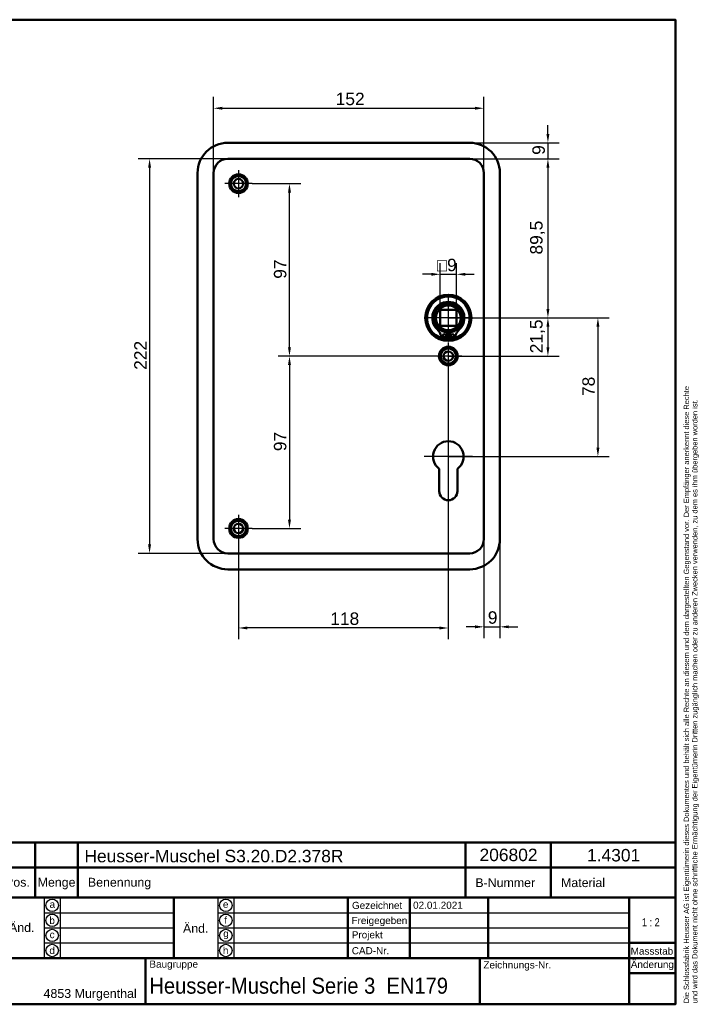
# Model space of a CAD drawing. Header units: millimetres. Extents: x 20 to 833, y 20 to 574.
# Tile 8 of 8: x 451 to 833, y 20 to 574. Entities that reach past the tile are written whole.
import ezdxf
from ezdxf.enums import TextEntityAlignment as Align

# ---------------------------------------------------------------- set-up
doc = ezdxf.new("R2010")
doc.units = ezdxf.units.MM
doc.header["$LTSCALE"] = 2
for name, color, linetype, lineweight in [('Bemaßungen(DIN)', 7, 'Continuous', 25), ('Mittelpunktmarkierung(DIN)', 7, 'Continuous', 25), ('Sichtbare Kanten(DIN)', 7, 'Continuous', 50), ('Skizziergeometrie(DIN)', 7, 'Continuous', 50), ('Skizzierlinie(DIN)', 7, 'Continuous', 25), ('Symbole(DIN)', 7, 'Continuous', 25)]:
    doc.layers.add(name, color=color, linetype=linetype, lineweight=lineweight)
doc.styles.add('Aktuell-DIN', font='arial.ttf')
doc.styles.add('STANDARD-DIN~0', font='arial.ttf')
doc.styles.add('Textstil10', font='arial.ttf')
doc.styles.add('Textstil41', font='arial.ttf', dxfattribs={"width": 0.8})
doc.styles.add('Textstil83', font='arial.ttf', dxfattribs={"width": 0.8})
doc.dimstyles.new('CAD-LAN', dxfattribs={"dimscale": 2, "dimtxt": 3.5, "dimasz": 2.5, "dimexe": 3.175, "dimexo": 0, "dimgap": 0.8, "dimtad": 1, "dimrnd": 1e-08, "dimtxsty": 'STANDARD-DIN~0', "dimcen": 0.09, "dimdle": 10, "dimclrd": 250, "dimclre": 250, "dimclrt": 250, "dimadec": 0, "dimazin": 2, "dimtfac": 1, "dimtmove": 0, "dimatfit": 3, "dimfxl": 1, "dimtolj": 1, "dimtzin": 0, "dimlwd": 25, "dimlwe": 25, "dimarcsym": 0})

# ---------------------------------------------------------------- blocks, each defined once
blk = doc.blocks.new('Ränder Standardrahmen')
at = {"layer": 'Skizziergeometrie(DIN)', "flags": 128}
blk.add_lwpolyline([(10, 10), (10, 287), (410, 287), (410, 10), (10, 10)], dxfattribs=at)
blk = doc.blocks.new('Schriftfelder Heusser')
at = {"layer": 'Skizziergeometrie(DIN)'}
for p, q in [((101, 229.92), (101, 236.92)), ((101, 236.92), (291, 236.92)), ((111, 229.92), (111, 236.92)), ((123, 229.92), (123, 236.92)), ((232, 229.92), (232, 236.92)), ((256, 229.92), (256, 236.92)), ((291, 236.92), (291, 229.92)), ((101, 191.42), (101, 229.92)), ((101, 229.92), (291, 229.92)), ((111, 229.92), (111, 221.42)), ((123, 229.92), (123, 221.42)), ((232, 229.92), (232, 221.42)), ((256, 229.92), (256, 221.42)), ((291, 229.92), (291, 191.42)), ((101, 221.42), (291, 221.42)), ((150, 221.42), (150, 204.42)), ((198.85, 221.42), (198.85, 204.42)), ((216.35, 221.42), (216.35, 204.42)), ((238.35, 221.42), (238.35, 204.42)), ((278, 221.42), (278, 191.42)), ((278, 208.67), (291, 208.67)), ((101, 204.42), (291, 204.42)), ((142, 204.42), (142, 191.42)), ((236, 204.42), (236, 191.42)), ((278, 200.17), (291, 200.17)), ((291, 191.42), (101, 191.42))]:
    blk.add_line(p, q, dxfattribs=at)
at = {"layer": 'Skizzierlinie(DIN)'}
for p, q in [((113.5, 221.42), (113.5, 204.42)), ((118, 221.42), (118, 204.42)), ((162.35, 221.42), (162.35, 204.42)), ((166.85, 221.42), (166.85, 204.42)), ((113.5, 217.17), (150, 217.17)), ((162.35, 217.17), (278, 217.17)), ((113.5, 212.92), (150, 212.92)), ((162.35, 212.92), (278, 212.92)), ((113.5, 208.67), (150, 208.67)), ((162.35, 208.67), (278, 208.67))]:
    blk.add_line(p, q, dxfattribs=at)
for centre in [(115.75, 219.25), (164.6, 219.25), (115.75, 215.04), (164.6, 215.04), (115.75, 210.79), (164.6, 210.79), (115.75, 206.54), (164.6, 206.54)]:
    blk.add_circle(centre, 1.75, dxfattribs=at)
at = {"layer": 'Symbole(DIN)', "color": 7, "insert": (293.33, 191.7), "char_height": 1.5, "width": 182.3003, "attachment_point": 1, "rotation": 90, "line_spacing_factor": 0.944221, "style": 'Aktuell-DIN'}
blk.add_mtext('\\fArial|b0|i0;\\H1.5000;Die Schlossfabrik Heusser AG ist Eigentümerin dieses Dokumentes und behält sich alle Rechte an diesem und dem dargestellten Gegenstand vor. Der Empfänger anerkennt diese Rechte\\Pund wird das Dokument nicht ohne schriftliche Ermächtigung der Eigentümerin Dritten zugänglich machen oder zu anderen Zwecken verwenden, zu dem es ihm übergeben worden ist.\\P ', dxfattribs=at)
at = {"layer": 'Symbole(DIN)', "color": 179, "true_color": 0x262659, "style": 'Aktuell-DIN'}
for s, insert, char_height, attachment_point in [('B-Nummer', (234.74, 225.62), 2.489, 4), ('Material', (265.02, 225.62), 2.489, 5), ('Pos.', (106, 227), 2.489, 2), ('Menge', (117, 227), 2.489, 2), ('Benennung', (125.81, 225.38), 2.489, 4), ('\\fArial|b0|i0;a', (115.81, 219.53), 2, 5), ('\\fArial|b0|i0;e', (164.54, 219.53), 2, 5), ('\\fArial|b0|i0;Gezeichnet', (200.05, 219.23), 2, 4), ('\\fArial|b0|i0;b', (115.75, 215), 2, 5), ('\\fArial|b0|i0;f', (164.55, 215.06), 2, 5), ('\\fArial|b0|i0;Freigegeben', (199.92, 216), 2, 1), ('\\fArial|b0|i0;c', (115.75, 211.01), 2, 5), ('\\fArial|b0|i0;g', (164.63, 211.05), 2, 5), ('\\fArial|b0|i0;Projekt', (200, 211.98), 2, 1), ('\\fArial|b0|i0;d', (115.76, 206.55), 2, 5), ('\\fArial|b0|i0;h', (164.55, 206.57), 2, 5), ('\\fArial|b0|i0;CAD-Nr.', (200, 207.5), 2, 1), ('\\fArial|b0|i0;\\H2.0000;Massstab', (284.39, 206.37), 2, 5), ('\\fArial|b0|i0;\\H2.0000;Baugruppe', (143.1, 203.73), 2, 1), ('\\fArial|b0|i0;Zeichnungs-Nr.', (237, 203.5), 2, 1), ('\\fArial|b0|i0;\\H2.5000;4853 Murgenthal', (113.33, 192.46), 2.5, 7)]:
    blk.add_mtext(s, dxfattribs=dict(at, insert=insert, char_height=char_height, attachment_point=attachment_point))
at = {"layer": 'Symbole(DIN)', "color": 179, "true_color": 0x262659, "attachment_point": 5, "style": 'Aktuell-DIN'}
for s, insert, char_height, width in [('Änd.', (107.21, 213), 2.489, 12.3494), ('Änd.', (156.12, 212.76), 2.489, 12.3494), ('\\fArial|b0|i0;Änderung', (284.51, 202.33), 2, 12.1143)]:
    blk.add_mtext(s, dxfattribs=dict(at, insert=insert, char_height=char_height, width=width))
at = {"layer": 'Symbole(DIN)', "color": 7, "insert": (143.1, 196.62), "char_height": 4.5, "width": 90.18, "attachment_point": 4, "style": 'Aktuell-DIN'}
blk.add_mtext('\\fArial|b0|i0;\\W0.90;\\H4.5000;Heusser-Muschel Serie 3  EN179', dxfattribs=at)
at = {"layer": 'Symbole(DIN)', "color": 179, "true_color": 0x262659, "style": 'Textstil10'}
blk.add_attdef('ERSTELLUNGSDATUM_001', (217.23, 218.29), '', height=2, dxfattribs=at)
at = {"layer": 'Symbole(DIN)', "color": 179, "true_color": 0x262659}
for tag, height, style, p in [('AUTOR', 2.49, 'Aktuell-DIN', (240.03, 219.26)), ('KONTROLLDATUM', 2, 'Textstil10', (217.42, 215.04)), ('KONTROLLIERT_VON', 2, 'Textstil10', (239.98, 215.05))]:
    blk.add_attdef(tag, text='', height=height, dxfattribs=dict(at, style=style)).set_placement(p, align=Align.MIDDLE_LEFT)
at = {"layer": 'Symbole(DIN)', "color": 7, "style": 'Textstil83', "width": 0.8}
blk.add_attdef('Anfänglicher_Ansichtsmaßstab_001', (281.57, 213.34), '', height=2.3, dxfattribs=at)
at = {"layer": 'Symbole(DIN)', "color": 179, "true_color": 0x262659, "style": 'Textstil10'}
blk.add_attdef('PROJEKT', text='', height=2, dxfattribs=at).set_placement((217.77, 209.72), align=Align.BOTTOM_LEFT)
at = {"layer": 'Symbole(DIN)', "color": 7, "style": 'Textstil41', "width": 0.8}
blk.add_attdef('STATUS', text='', height=5, dxfattribs=at).set_placement((284.53, 195.86), align=Align.MIDDLE_CENTER)
blk = doc.blocks.new('*D8')
at = {"layer": 'Bemaßungen(DIN)', "color": 250, "linetype": 'Continuous', "lineweight": 25, "true_color": 0x3f3f3f, "transparency": 16777216}
for p, q in [((560.29, 487.74), (560.29, 530.52)), ((712.29, 487.74), (712.29, 530.52)), ((565.29, 524.17), (707.29, 524.17))]:
    blk.add_line(p, q, dxfattribs=at)
at = {"layer": 'Bemaßungen(DIN)', "color": 250, "linetype": 'Continuous', "true_color": 0x3f3f3f, "transparency": 16777216}
for points in [[(565.29, 525.01), (565.29, 523.34), (560.29, 524.17)], [(707.29, 525.01), (707.29, 523.34), (712.29, 524.17)]]:
    blk.add_solid(points, dxfattribs=at)
at = {"layer": 'Defpoints', "color": 0, "linetype": 'Continuous', "transparency": 16777216}
for p in [(712.29, 524.17), (560.29, 487.74), (712.29, 487.74)]:
    blk.add_point(p, dxfattribs=at)
at = {"layer": 'Bemaßungen(DIN)', "color": 250, "linetype": 'Continuous', "lineweight": 25, "true_color": 0x3f3f3f, "transparency": 16777216, "insert": (628.92, 532.92), "char_height": 7, "attachment_point": 1, "style": 'STANDARD-DIN~0'}
blk.add_mtext('\\A1;152', dxfattribs=at)
blk = doc.blocks.new('*D9')
at = {"layer": 'Bemaßungen(DIN)', "color": 250, "linetype": 'Continuous', "lineweight": 25, "true_color": 0x3f3f3f, "transparency": 16777216}
for p, q in [((568.29, 495.74), (517.94, 495.74)), ((524.29, 490.74), (524.29, 278.74)), ((568.29, 273.74), (517.94, 273.74))]:
    blk.add_line(p, q, dxfattribs=at)
at = {"layer": 'Bemaßungen(DIN)', "color": 250, "linetype": 'Continuous', "true_color": 0x3f3f3f, "transparency": 16777216}
for points in [[(523.46, 490.74), (525.12, 490.74), (524.29, 495.74)], [(523.46, 278.74), (525.12, 278.74), (524.29, 273.74)]]:
    blk.add_solid(points, dxfattribs=at)
at = {"layer": 'Defpoints', "color": 0, "linetype": 'Continuous', "transparency": 16777216}
for p in [(568.29, 495.74), (524.29, 273.74), (568.29, 273.74)]:
    blk.add_point(p, dxfattribs=at)
at = {"layer": 'Bemaßungen(DIN)', "color": 250, "linetype": 'Continuous', "lineweight": 25, "true_color": 0x3f3f3f, "transparency": 16777216, "insert": (515.66, 376.98), "char_height": 7, "attachment_point": 1, "rotation": 90, "style": 'STANDARD-DIN~0'}
blk.add_mtext('\\A1;222', dxfattribs=at)
blk = doc.blocks.new('*D10')
at = {"layer": 'Bemaßungen(DIN)', "color": 250, "linetype": 'Continuous', "lineweight": 25, "true_color": 0x3f3f3f, "transparency": 16777216}
for p, q in [((704.29, 495.74), (754.64, 495.74)), ((748.29, 490.74), (748.29, 411.24)), ((692.29, 406.24), (754.64, 406.24))]:
    blk.add_line(p, q, dxfattribs=at)
at = {"layer": 'Bemaßungen(DIN)', "color": 250, "linetype": 'Continuous', "true_color": 0x3f3f3f, "transparency": 16777216}
for points in [[(747.46, 490.74), (749.12, 490.74), (748.29, 495.74)], [(747.46, 411.24), (749.12, 411.24), (748.29, 406.24)]]:
    blk.add_solid(points, dxfattribs=at)
at = {"layer": 'Defpoints', "color": 0, "linetype": 'Continuous', "transparency": 16777216}
for p in [(704.29, 495.74), (692.29, 406.24), (748.29, 406.24)]:
    blk.add_point(p, dxfattribs=at)
at = {"layer": 'Bemaßungen(DIN)', "color": 250, "linetype": 'Continuous', "lineweight": 25, "true_color": 0x3f3f3f, "transparency": 16777216, "insert": (738.28, 441.87), "char_height": 7, "attachment_point": 1, "rotation": 90, "style": 'STANDARD-DIN~0'}
blk.add_mtext('\\A1;89,5', dxfattribs=at)
blk = doc.blocks.new('*D11')
at = {"layer": 'Bemaßungen(DIN)', "color": 250, "linetype": 'Continuous', "lineweight": 25, "true_color": 0x3f3f3f, "transparency": 16777216}
for p, q in [((692.29, 406.24), (754.64, 406.24)), ((748.29, 401.24), (748.29, 389.74)), ((692.29, 384.74), (754.64, 384.74))]:
    blk.add_line(p, q, dxfattribs=at)
at = {"layer": 'Bemaßungen(DIN)', "color": 250, "linetype": 'Continuous', "true_color": 0x3f3f3f, "transparency": 16777216}
for points in [[(747.46, 401.24), (749.12, 401.24), (748.29, 406.24)], [(747.46, 389.74), (749.12, 389.74), (748.29, 384.74)]]:
    blk.add_solid(points, dxfattribs=at)
at = {"layer": 'Defpoints', "color": 0, "linetype": 'Continuous', "transparency": 16777216}
for p in [(692.29, 406.24), (692.29, 384.74), (748.29, 384.74)]:
    blk.add_point(p, dxfattribs=at)
at = {"layer": 'Bemaßungen(DIN)', "color": 250, "linetype": 'Continuous', "lineweight": 25, "true_color": 0x3f3f3f, "transparency": 16777216, "insert": (738.28, 386.31), "char_height": 7, "attachment_point": 1, "rotation": 90, "style": 'STANDARD-DIN~0'}
blk.add_mtext('\\A1;21,5', dxfattribs=at)
blk = doc.blocks.new('*D12')
at = {"layer": 'Bemaßungen(DIN)', "color": 250, "linetype": 'Continuous', "lineweight": 25, "true_color": 0x3f3f3f, "transparency": 16777216}
for p, q in [((692.29, 406.24), (782.75, 406.24)), ((776.4, 401.24), (776.4, 333.24)), ((692.29, 328.24), (782.75, 328.24))]:
    blk.add_line(p, q, dxfattribs=at)
at = {"layer": 'Bemaßungen(DIN)', "color": 250, "linetype": 'Continuous', "true_color": 0x3f3f3f, "transparency": 16777216}
for points in [[(775.57, 401.24), (777.24, 401.24), (776.4, 406.24)], [(775.57, 333.24), (777.24, 333.24), (776.4, 328.24)]]:
    blk.add_solid(points, dxfattribs=at)
at = {"layer": 'Defpoints', "color": 0, "linetype": 'Continuous', "transparency": 16777216}
for p in [(692.29, 406.24), (692.29, 328.24), (776.4, 328.24)]:
    blk.add_point(p, dxfattribs=at)
at = {"layer": 'Bemaßungen(DIN)', "color": 250, "linetype": 'Continuous', "lineweight": 25, "true_color": 0x3f3f3f, "transparency": 16777216, "insert": (767.65, 362.25), "char_height": 7, "attachment_point": 1, "rotation": 90, "style": 'STANDARD-DIN~0'}
blk.add_mtext('\\A1;78', dxfattribs=at)
blk = doc.blocks.new('*D13')
at = {"layer": 'Bemaßungen(DIN)', "color": 250, "linetype": 'Continuous', "lineweight": 25, "true_color": 0x3f3f3f, "transparency": 16777216}
for p, q in [((748.29, 509.74), (748.29, 514.74)), ((704.29, 504.74), (754.64, 504.74)), ((748.29, 504.74), (748.29, 495.74)), ((704.29, 495.74), (754.64, 495.74)), ((748.29, 490.74), (748.29, 485.74))]:
    blk.add_line(p, q, dxfattribs=at)
at = {"layer": 'Bemaßungen(DIN)', "color": 250, "linetype": 'Continuous', "true_color": 0x3f3f3f, "transparency": 16777216}
for points in [[(747.46, 509.74), (749.12, 509.74), (748.29, 504.74)], [(747.46, 490.74), (749.12, 490.74), (748.29, 495.74)]]:
    blk.add_solid(points, dxfattribs=at)
at = {"layer": 'Defpoints', "color": 0, "linetype": 'Continuous', "transparency": 16777216}
for p in [(704.29, 504.74), (704.29, 495.74), (748.29, 495.74)]:
    blk.add_point(p, dxfattribs=at)
at = {"layer": 'Bemaßungen(DIN)', "color": 250, "linetype": 'Continuous', "lineweight": 25, "true_color": 0x3f3f3f, "transparency": 16777216, "insert": (739.54, 497.94), "char_height": 7, "attachment_point": 1, "rotation": 90, "style": 'STANDARD-DIN~0'}
blk.add_mtext('\\A1;9', dxfattribs=at)
blk = doc.blocks.new('*D14')
at = {"layer": 'Bemaßungen(DIN)', "color": 250, "linetype": 'Continuous', "lineweight": 25, "true_color": 0x3f3f3f, "transparency": 16777216}
for p, q in [((581.94, 481.74), (609.31, 481.74)), ((602.96, 389.74), (602.96, 476.74)), ((692.29, 384.74), (596.61, 384.74))]:
    blk.add_line(p, q, dxfattribs=at)
at = {"layer": 'Bemaßungen(DIN)', "color": 250, "linetype": 'Continuous', "true_color": 0x3f3f3f, "transparency": 16777216}
for points in [[(602.13, 476.74), (603.8, 476.74), (602.96, 481.74)], [(602.13, 389.74), (603.8, 389.74), (602.96, 384.74)]]:
    blk.add_solid(points, dxfattribs=at)
at = {"layer": 'Defpoints', "color": 0, "linetype": 'Continuous', "transparency": 16777216}
for p in [(581.94, 481.74), (602.96, 481.74), (692.29, 384.74)]:
    blk.add_point(p, dxfattribs=at)
at = {"layer": 'Bemaßungen(DIN)', "color": 250, "linetype": 'Continuous', "lineweight": 25, "true_color": 0x3f3f3f, "transparency": 16777216, "insert": (594.21, 428.23), "char_height": 7, "attachment_point": 1, "rotation": 90, "style": 'STANDARD-DIN~0'}
blk.add_mtext('\\A1;97', dxfattribs=at)
blk = doc.blocks.new('*D15')
at = {"layer": 'Bemaßungen(DIN)', "color": 250, "linetype": 'Continuous', "lineweight": 25, "true_color": 0x3f3f3f, "transparency": 16777216}
for p, q in [((692.29, 384.74), (596.61, 384.74)), ((602.96, 379.74), (602.96, 292.74)), ((581.94, 287.74), (609.31, 287.74))]:
    blk.add_line(p, q, dxfattribs=at)
at = {"layer": 'Bemaßungen(DIN)', "color": 250, "linetype": 'Continuous', "true_color": 0x3f3f3f, "transparency": 16777216}
for points in [[(602.13, 379.74), (603.8, 379.74), (602.96, 384.74)], [(602.13, 292.74), (603.8, 292.74), (602.96, 287.74)]]:
    blk.add_solid(points, dxfattribs=at)
at = {"layer": 'Defpoints', "color": 0, "linetype": 'Continuous', "transparency": 16777216}
for p in [(692.29, 384.74), (581.94, 287.74), (602.96, 287.74)]:
    blk.add_point(p, dxfattribs=at)
at = {"layer": 'Bemaßungen(DIN)', "color": 250, "linetype": 'Continuous', "lineweight": 25, "true_color": 0x3f3f3f, "transparency": 16777216, "insert": (594.21, 331.23), "char_height": 7, "attachment_point": 1, "rotation": 90, "style": 'STANDARD-DIN~0'}
blk.add_mtext('\\A1;97', dxfattribs=at)
blk = doc.blocks.new('*D16')
at = {"layer": 'Bemaßungen(DIN)', "color": 250, "linetype": 'Continuous', "lineweight": 25, "true_color": 0x3f3f3f, "transparency": 16777216}
for p, q in [((692.29, 377.09), (692.29, 225.39)), ((574.29, 280.09), (574.29, 225.39)), ((687.29, 231.74), (579.29, 231.74))]:
    blk.add_line(p, q, dxfattribs=at)
at = {"layer": 'Bemaßungen(DIN)', "color": 250, "linetype": 'Continuous', "true_color": 0x3f3f3f, "transparency": 16777216}
for points in [[(579.29, 232.57), (579.29, 230.91), (574.29, 231.74)], [(687.29, 232.57), (687.29, 230.91), (692.29, 231.74)]]:
    blk.add_solid(points, dxfattribs=at)
at = {"layer": 'Defpoints', "color": 0, "linetype": 'Continuous', "transparency": 16777216}
for p in [(692.29, 377.09), (574.29, 280.09), (574.29, 231.74)]:
    blk.add_point(p, dxfattribs=at)
at = {"layer": 'Bemaßungen(DIN)', "color": 250, "linetype": 'Continuous', "lineweight": 25, "true_color": 0x3f3f3f, "transparency": 16777216, "insert": (625.88, 240.49), "char_height": 7, "attachment_point": 1, "style": 'STANDARD-DIN~0'}
blk.add_mtext('\\A1;118', dxfattribs=at)
blk = doc.blocks.new('*D17')
at = {"layer": 'Bemaßungen(DIN)', "color": 250, "linetype": 'Continuous', "lineweight": 25, "true_color": 0x3f3f3f, "transparency": 16777216}
for p, q in [((712.29, 281.74), (712.29, 226.04)), ((721.29, 281.74), (721.29, 226.04)), ((707.29, 232.39), (702.29, 232.39)), ((712.29, 232.39), (721.29, 232.39)), ((726.29, 232.39), (731.29, 232.39))]:
    blk.add_line(p, q, dxfattribs=at)
at = {"layer": 'Bemaßungen(DIN)', "color": 250, "linetype": 'Continuous', "true_color": 0x3f3f3f, "transparency": 16777216}
for points in [[(707.29, 233.22), (707.29, 231.55), (712.29, 232.39)], [(726.29, 233.22), (726.29, 231.55), (721.29, 232.39)]]:
    blk.add_solid(points, dxfattribs=at)
at = {"layer": 'Defpoints', "color": 0, "linetype": 'Continuous', "transparency": 16777216}
for p in [(712.29, 281.74), (721.29, 281.74), (721.29, 232.39)]:
    blk.add_point(p, dxfattribs=at)
at = {"layer": 'Bemaßungen(DIN)', "color": 250, "linetype": 'Continuous', "lineweight": 25, "true_color": 0x3f3f3f, "transparency": 16777216, "insert": (714.49, 241.13), "char_height": 7, "attachment_point": 1, "style": 'STANDARD-DIN~0'}
blk.add_mtext('\\A1;9', dxfattribs=at)
blk = doc.blocks.new('*D20')
at = {"layer": 'Bemaßungen(DIN)', "color": 250, "linetype": 'Continuous', "lineweight": 25, "true_color": 0x3f3f3f, "transparency": 16777216}
for p, q in [((687.79, 410.74), (687.79, 437.09)), ((696.79, 410.74), (696.79, 437.09)), ((682.79, 430.74), (677.79, 430.74)), ((687.79, 430.74), (696.79, 430.74)), ((701.79, 430.74), (706.79, 430.74))]:
    blk.add_line(p, q, dxfattribs=at)
at = {"layer": 'Bemaßungen(DIN)', "color": 250, "linetype": 'Continuous', "true_color": 0x3f3f3f, "transparency": 16777216}
for points in [[(682.79, 431.57), (682.79, 429.91), (687.79, 430.74)], [(701.79, 431.57), (701.79, 429.91), (696.79, 430.74)]]:
    blk.add_solid(points, dxfattribs=at)
at = {"layer": 'Defpoints', "color": 0, "linetype": 'Continuous', "transparency": 16777216}
for p in [(696.79, 430.74), (687.79, 410.74), (696.79, 410.74)]:
    blk.add_point(p, dxfattribs=at)
at = {"layer": 'Bemaßungen(DIN)', "color": 250, "linetype": 'Continuous', "lineweight": 25, "true_color": 0x3f3f3f, "transparency": 16777216, "insert": (685.92, 439.49), "char_height": 7, "attachment_point": 1, "style": 'STANDARD-DIN~0'}
blk.add_mtext('\\A1;\\fAIGDT|b0|i0;\\H7.0000;o\\fArial|b0|i0;\\H7.0000;9', dxfattribs=at)

msp = doc.modelspace()

# ---------------------------------------------------------------- linework, layer by layer
at = {"layer": 'Mittelpunktmarkierung(DIN)', "linetype": 'Continuous'}
for p, q in [((574.29, 489.39), (574.29, 474.09)), ((581.94, 481.74), (566.64, 481.74)), ((692.29, 418.24), (692.29, 394.24)), ((704.29, 406.24), (680.29, 406.24)), ((692.29, 392.39), (692.29, 377.09)), ((699.94, 384.74), (684.64, 384.74)), ((692.29, 341.84), (692.29, 318.24)), ((705.89, 328.24), (678.69, 328.24)), ((574.29, 295.39), (574.29, 280.09)), ((581.94, 287.74), (566.64, 287.74))]:
    msp.add_line(p, q, dxfattribs=at)
at = {"layer": 'Sichtbare Kanten(DIN)'}
for p, q in [((568.29, 504.74), (704.29, 504.74)), ((704.29, 495.74), (568.29, 495.74)), ((551.29, 281.74), (551.29, 487.74)), ((560.29, 487.74), (560.29, 281.74)), ((712.29, 281.74), (712.29, 487.74)), ((721.29, 487.74), (721.29, 281.74)), ((687.79, 410.74), (696.79, 410.74)), ((687.79, 401.74), (687.79, 410.74)), ((696.79, 410.74), (696.79, 401.74)), ((696.79, 401.74), (687.79, 401.74)), ((691.673, 394.332), (690.289, 394.332)), ((691.673, 398.032), (691.673, 394.332)), ((692.907, 394.332), (692.907, 398.032)), ((694.291, 394.332), (692.907, 394.332)), ((687.19, 308.74), (687.19, 321.316)), ((697.39, 321.316), (697.39, 308.74)), ((568.29, 273.74), (704.29, 273.74)), ((704.29, 264.74), (568.29, 264.74))]:
    msp.add_line(p, q, dxfattribs=at)
for centre, radius in [((574.29, 481.74), 5.25), ((574.29, 481.74), 4.25), ((574.29, 481.74), 2.65), ((692.29, 406.24), 13), ((692.29, 406.24), 12.5), ((692.29, 406.24), 8), ((692.29, 406.24), 7), ((690.058, 396.182), 0.85), ((694.522, 396.182), 0.85), ((692.29, 384.74), 5.25), ((692.29, 384.74), 4.25), ((692.29, 384.74), 2.65), ((574.29, 287.74), 5.25), ((574.29, 287.74), 4.25), ((574.29, 287.74), 2.65)]:
    msp.add_circle(centre, radius, dxfattribs=at)
for centre, radius, start, end in [((568.29, 487.74), 17, 90, 180), ((704.29, 487.74), 17, 0, 90), ((568.29, 487.74), 8, 90, 180), ((704.29, 487.74), 8, 0, 90), ((692.29, 406.24), 12, 284.7921, 255.2079), ((692.29, 406.24), 9, 310.90334, 229.09666), ((692.29, 406.24), 8.967, 314.36355, 225.63645), ((679.92, 393.592), 8.725, 14.80219, 45.63645), ((692.29, 405.507), 7.5, 220.96945, 265.28369), ((692.29, 405.507), 7.5, 274.71631, 319.03055), ((704.66, 393.592), 8.725, 134.36355, 165.19781), ((690.289, 396.332), 2, 194.80219, 270), ((692.29, 406.24), 8.2, 253.43926, 286.56074), ((692.29, 406.24), 12, 262.89827, 277.10173), ((692.29, 406.24), 9, 266.0711, 273.9289), ((694.291, 396.332), 2, 270, 345.19781), ((692.29, 328.24), 8.6, 306.37184, 233.62816), ((692.29, 308.74), 5.1, 180, 0), ((568.29, 281.74), 17, 180, 270), ((568.29, 281.74), 8, 180, 270), ((704.29, 281.74), 8, 270, 0), ((704.29, 281.74), 17, 270, 0)]:
    msp.add_arc(centre, radius, start, end, dxfattribs=at)

# ---------------------------------------------------------------- block references
at = {"xscale": 2, "yscale": 2, "zscale": 2}
msp.add_blockref('Ränder Standardrahmen', (0, 0), dxfattribs=at)
msp.add_blockref('Schriftfelder Heusser', (238, -362.833), dxfattribs=at).add_auto_attribs({'ERSTELLUNGSDATUM_001': '02.01.2021', 'Anfänglicher_Ansichtsmaßstab_001': '1 : 2'})

# ---------------------------------------------------------------- texts
at = {"layer": 'Symbole(DIN)', "color": 7, "char_height": 7, "attachment_point": 1, "style": 'Aktuell-DIN'}
for s, insert, width in [('{\\fArial|b0|i0;\\H7.0000;Heusser-Muschel S3.20.D2.378R}', (487.659, 106.906), 145.65549), ('{\\fArial|b0|i0;\\H7.0000;206802}', (709.83, 107.58), 32.62043), ('{\\fArial|b0|i0;\\H7.0000;1.4301}', (770.274, 107.401), 29.89939)]:
    msp.add_mtext(s, dxfattribs=dict(at, insert=insert, width=width))

# ---------------------------------------------------------------- dimensions: what is measured, and where the dimension line sits
at = {"layer": 'Bemaßungen(DIN)', "color": 250, "linetype": 'Continuous', "lineweight": 25, "true_color": 0x3f3f3f}
for base, p1, p2, angle, override, picture, middle in [((712.29, 524.172), (560.29, 487.74), (712.29, 487.74), 180, {"dimgap": 0.8, "dimdec": 2, "dimtol": 0, "dimlim": 0, "dimtp": 0, "dimtm": 0, "dimtdec": 2, "dimtofl": 0, "dimatfit": 1}, '*D8', (636.29, 524.172)), ((748.29, 495.74), (704.29, 504.74), (704.29, 495.74), 270, {"dimgap": 0.8, "dimdec": 2, "dimtol": 0, "dimlim": 0, "dimtp": 0, "dimtm": 0, "dimtdec": 2, "dimtofl": 1, "dimatfit": 1}, '*D13', (748.29, 500.24)), ((524.29, 273.74), (568.29, 495.74), (568.29, 273.74), 90, {"dimgap": 0.8, "dimdec": 2, "dimtol": 0, "dimlim": 0, "dimtp": 0, "dimtm": 0, "dimtdec": 2, "dimtofl": 0, "dimatfit": 1}, '*D9', (524.29, 384.74)), ((748.29, 406.24), (704.29, 495.74), (692.29, 406.24), 90, {"dimgap": 0.8, "dimdec": 2, "dimtol": 0, "dimlim": 0, "dimtp": 0, "dimtm": 0, "dimtdec": 2, "dimtofl": 0, "dimatfit": 1}, '*D10', (748.29, 450.99)), ((602.962, 481.74), (692.29, 384.74), (581.94, 481.74), 90, {"dimgap": 0.8, "dimdec": 2, "dimtol": 0, "dimlim": 0, "dimtp": 0, "dimtm": 0, "dimtdec": 2, "dimtofl": 0, "dimatfit": 1}, '*D14', (602.962, 433.24)), ((748.29, 384.74), (692.29, 406.24), (692.29, 384.74), 90, {"dimgap": 0.8, "dimdec": 2, "dimtol": 0, "dimlim": 0, "dimtp": 0, "dimtm": 0, "dimtdec": 2, "dimtofl": 0, "dimatfit": 1}, '*D11', (748.29, 395.49)), ((776.402, 328.24), (692.29, 406.24), (692.29, 328.24), 90, {"dimgap": 0.8, "dimdec": 2, "dimtol": 0, "dimlim": 0, "dimtp": 0, "dimtm": 0, "dimtdec": 2, "dimtofl": 0, "dimatfit": 1}, '*D12', (776.402, 367.24)), ((602.962, 287.74), (692.29, 384.74), (581.94, 287.74), 90, {"dimgap": 0.8, "dimdec": 2, "dimtol": 0, "dimlim": 0, "dimtp": 0, "dimtm": 0, "dimtdec": 2, "dimtofl": 0, "dimatfit": 1}, '*D15', (602.962, 336.24)), ((574.29, 231.74), (692.29, 377.09), (574.29, 280.09), 180, {"dimgap": 0.8, "dimdec": 2, "dimtol": 0, "dimlim": 0, "dimtp": 0, "dimtm": 0, "dimtdec": 2, "dimtofl": 0, "dimatfit": 1}, '*D16', (633.29, 231.74))]:
    dim = msp.add_linear_dim(base=base, p1=p1, p2=p2, angle=angle, dimstyle='CAD-LAN', override=override, dxfattribs=at)
    dim.commit()
    dim.dimension.update_dxf_attribs({"geometry": picture, "text_midpoint": middle, "dimtype": 160})
dim = msp.add_linear_dim(base=(696.79, 430.74), p1=(687.79, 410.74), p2=(696.79, 410.74), angle=180, text='\\fAIGDT|b0|i0;\\H7.0000;o\\fArial|b0|i0;\\H7.0000;<>', dimstyle='CAD-LAN', override={"dimgap": 0.8, "dimdec": 2, "dimtol": 0, "dimlim": 0, "dimtp": 0, "dimtm": 0, "dimtdec": 2, "dimtofl": 1, "dimatfit": 1}, dxfattribs=at)
dim.commit()
dim.dimension.update_dxf_attribs({"geometry": '*D20', "text_midpoint": (692.29, 430.74), "dimtype": 160})
dim = msp.add_linear_dim(base=(721.29, 232.385), p1=(712.29, 281.74), p2=(721.29, 281.74), dimstyle='CAD-LAN', override={"dimgap": 0.8, "dimdec": 2, "dimtol": 0, "dimlim": 0, "dimtp": 0, "dimtm": 0, "dimtdec": 2, "dimtofl": 1, "dimatfit": 1}, dxfattribs=at)
dim.commit()
dim.dimension.update_dxf_attribs({"geometry": '*D17', "text_midpoint": (716.79, 232.385), "dimtype": 160})

doc.saveas('drawing.dxf')
